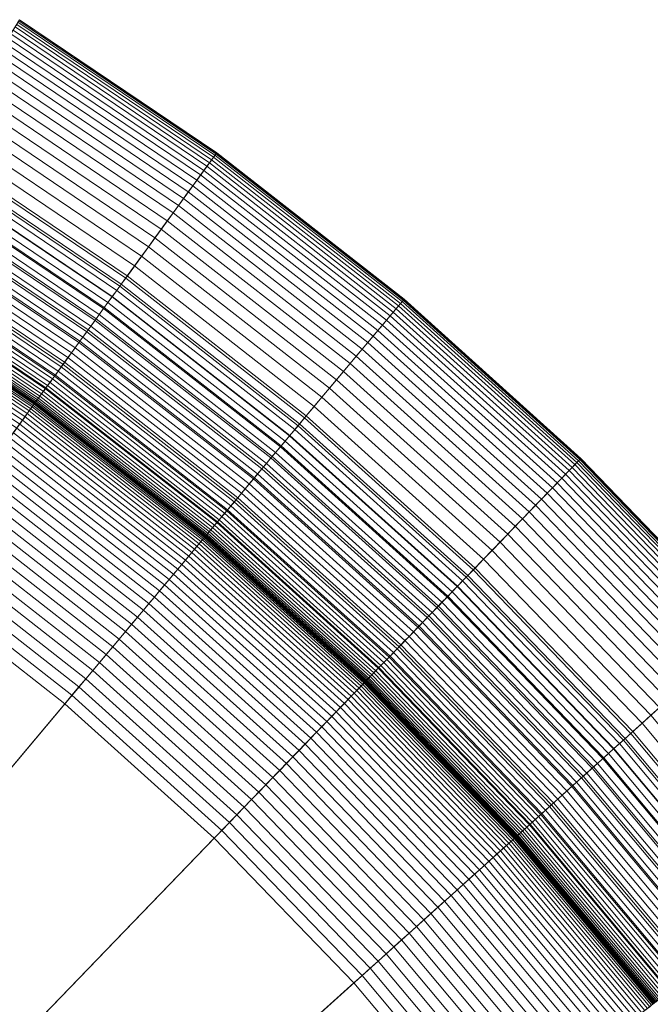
# Model space of a CAD drawing. Header units: millimetres. Extents: x -219 to 220, y -220 to 220.
# Tile 145 of 146: x 117 to 158, y 123 to 187. Entities that reach past the tile are written whole.
import ezdxf

# ---------------------------------------------------------------- set-up
doc = ezdxf.new("R2010")
doc.units = ezdxf.units.MM
doc.layers.add('LUCIDO_1', color=1, linetype='Continuous', lineweight=20, true_color=0xff0000)
doc.layers.add('Nessuna', color=7, linetype='Continuous', lineweight=9)

# ---------------------------------------------------------------- blocks, each defined once
blk = doc.blocks.new('Group-1')
at = {"layer": 'Nessuna', "color": 7, "linetype": 'Continuous', "lineweight": 9, "transparency": 33554687}
for points in [[(111.675, 178.049), (123.827, 169.852), (129.705, 177.943), (116.975, 186.529)], [(116.787, 186.229, -63.75), (129.497, 177.656, -63.75), (129.38, 177.495, -64.671), (116.681, 186.06, -64.671)], [(116.869, 186.36, -62.82), (129.588, 177.781, -62.82), (129.497, 177.656, -63.75), (116.787, 186.229, -63.75)], [(116.927, 186.454, -61.883), (129.653, 177.871, -61.883), (129.588, 177.781, -62.82), (116.869, 186.36, -62.82)], [(116.963, 186.511, -60.943), (129.692, 177.925, -60.943), (129.653, 177.871, -61.883), (116.927, 186.454, -61.883)], [(116.975, 186.529, -60), (129.705, 177.943, -60), (129.692, 177.925, -60.943), (116.963, 186.511, -60.943)], [(116.975, 186.529), (129.705, 177.943), (129.705, 177.943, -60), (116.975, 186.529, -60)], [(116.403, 185.614, -66.481), (129.071, 177.069, -66.481), (128.879, 176.805, -67.366), (116.23, 185.337, -67.366)], [(116.553, 185.855, -65.583), (129.238, 177.3, -65.583), (129.071, 177.069, -66.481), (116.403, 185.614, -66.481)], [(116.681, 186.06, -64.671), (129.38, 177.495, -64.671), (129.238, 177.3, -65.583), (116.553, 185.855, -65.583)], [(116.035, 185.025, -68.234), (128.663, 176.508, -68.234), (128.423, 176.177, -69.084), (115.818, 184.679, -69.084)], [(116.23, 185.337, -67.366), (128.879, 176.805, -67.366), (128.663, 176.508, -68.234), (116.035, 185.025, -68.234)], [(115.581, 184.299, -69.914), (128.159, 175.815, -69.914), (127.873, 175.421, -70.721), (115.323, 183.887, -70.721)], [(115.818, 184.679, -69.084), (128.423, 176.177, -69.084), (128.159, 175.815, -69.914), (115.581, 184.299, -69.914)], [(115.323, 183.887, -70.721), (127.873, 175.421, -70.721), (127.565, 174.998, -71.505), (115.045, 183.442, -71.505)], [(115.045, 183.442, -71.505), (127.565, 174.998, -71.505), (127.236, 174.544, -72.263), (114.749, 182.967, -72.263)], [(114.433, 182.462, -72.994), (126.886, 174.062, -72.994), (126.516, 173.553, -73.696), (114.099, 181.928, -73.696)], [(114.749, 182.967, -72.263), (127.236, 174.544, -72.263), (126.886, 174.062, -72.994), (114.433, 182.462, -72.994)], [(114.099, 181.928, -73.696), (126.516, 173.553, -73.696), (126.127, 173.018, -74.368), (113.749, 181.367, -74.368)], [(113.749, 181.367, -74.368), (126.127, 173.018, -74.368), (125.72, 172.458, -75.008), (113.382, 180.78, -75.008)], [(113.382, 180.78, -75.008), (125.72, 172.458, -75.008), (125.296, 171.874, -75.614), (112.999, 180.168, -75.614)], [(112.999, 180.168, -75.614), (125.296, 171.874, -75.614), (124.855, 171.267, -76.186), (112.602, 179.532, -76.186)], [(112.602, 179.532, -76.186), (124.855, 171.267, -76.186), (124.399, 170.639, -76.721), (112.191, 178.874, -76.721)], [(112.191, 178.874, -76.721), (124.399, 170.639, -76.721), (123.929, 169.992, -77.22), (111.767, 178.195, -77.22)], [(111.767, 178.195, -77.22), (123.929, 169.992, -77.22), (123.445, 169.326, -77.68), (111.331, 177.497, -77.68)], [(111.415, 177.633, -0.012), (123.539, 169.455, -0.012), (123.827, 169.852), (111.675, 178.049)], [(123.827, 169.852), (135.378, 160.828), (141.806, 168.489), (129.705, 177.943)], [(129.692, 177.925, -60.943), (141.791, 168.472, -60.943), (141.748, 168.421, -61.883), (129.653, 177.871, -61.883)], [(129.705, 177.943, -60), (141.806, 168.489, -60), (141.791, 168.472, -60.943), (129.692, 177.925, -60.943)], [(129.705, 177.943), (141.806, 168.489), (141.806, 168.489, -60), (129.705, 177.943, -60)], [(111.331, 177.497, -77.68), (123.445, 169.326, -77.68), (122.949, 168.644, -78.101), (110.884, 176.782, -78.101)], [(111.156, 177.218, -0.048), (123.251, 169.059, -0.048), (123.539, 169.455, -0.012), (111.415, 177.633, -0.012)], [(129.238, 177.3, -65.583), (141.295, 167.88, -65.583), (141.112, 167.662, -66.481), (129.071, 177.069, -66.481)], [(129.38, 177.495, -64.671), (141.45, 168.065, -64.671), (141.295, 167.88, -65.583), (129.238, 177.3, -65.583)], [(129.497, 177.656, -63.75), (141.578, 168.217, -63.75), (141.45, 168.065, -64.671), (129.38, 177.495, -64.671)], [(129.588, 177.781, -62.82), (141.677, 168.336, -62.82), (141.578, 168.217, -63.75), (129.497, 177.656, -63.75)], [(129.653, 177.871, -61.883), (141.748, 168.421, -61.883), (141.677, 168.336, -62.82), (129.588, 177.781, -62.82)], [(110.884, 176.782, -78.101), (122.949, 168.644, -78.101), (122.442, 167.946, -78.482), (110.427, 176.051, -78.482)], [(110.642, 176.395, -0.192), (122.681, 168.274, -0.192), (122.965, 168.665, -0.108), (110.898, 176.805, -0.108)], [(110.898, 176.805, -0.108), (122.965, 168.665, -0.108), (123.251, 169.059, -0.048), (111.156, 177.218, -0.048)], [(128.879, 176.805, -67.366), (140.902, 167.412, -67.366), (140.666, 167.13, -68.234), (128.663, 176.508, -68.234)], [(129.071, 177.069, -66.481), (141.112, 167.662, -66.481), (140.902, 167.412, -67.366), (128.879, 176.805, -67.366)], [(110.427, 176.051, -78.482), (122.442, 167.946, -78.482), (121.925, 167.234, -78.822), (109.961, 175.305, -78.822)], [(110.388, 175.988, -0.3), (122.399, 167.887, -0.3), (122.681, 168.274, -0.192), (110.642, 176.395, -0.192)], [(128.423, 176.177, -69.084), (140.403, 166.817, -69.084), (140.115, 166.474, -69.914), (128.159, 175.815, -69.914)], [(128.663, 176.508, -68.234), (140.666, 167.13, -68.234), (140.403, 166.817, -69.084), (128.423, 176.177, -69.084)], [(109.89, 175.192, -0.585), (121.847, 167.127, -0.585), (122.121, 167.504, -0.431), (110.137, 175.587, -0.431)], [(110.137, 175.587, -0.431), (122.121, 167.504, -0.431), (122.399, 167.887, -0.3), (110.388, 175.988, -0.3)], [(127.873, 175.421, -70.721), (139.802, 166.101, -70.721), (139.466, 165.7, -71.505), (127.565, 174.998, -71.505)], [(128.159, 175.815, -69.914), (140.115, 166.474, -69.914), (139.802, 166.101, -70.721), (127.873, 175.421, -70.721)], [(109.41, 174.423, -0.96), (121.314, 166.393, -0.96), (121.578, 166.756, -0.761), (109.647, 174.804, -0.761)], [(109.961, 175.305, -78.822), (121.925, 167.234, -78.822), (121.399, 166.511, -79.12), (109.486, 174.546, -79.12)], [(109.647, 174.804, -0.761), (121.578, 166.756, -0.761), (121.847, 167.127, -0.585), (109.89, 175.192, -0.585)], [(127.565, 174.998, -71.505), (139.466, 165.7, -71.505), (139.105, 165.271, -72.263), (127.236, 174.544, -72.263)], [(109.486, 174.546, -79.12), (121.399, 166.511, -79.12), (120.866, 165.776, -79.375), (109.006, 173.776, -79.375)], [(109.177, 174.051, -1.181), (121.056, 166.039, -1.181), (121.314, 166.393, -0.96), (109.41, 174.423, -0.96)], [(127.236, 174.544, -72.263), (139.105, 165.271, -72.263), (138.723, 164.815, -72.994), (126.886, 174.062, -72.994)], [(109.006, 173.776, -79.375), (120.866, 165.776, -79.375), (120.326, 165.033, -79.587), (108.519, 172.997, -79.587)], [(108.731, 173.337, -1.685), (120.562, 165.358, -1.685), (120.805, 165.693, -1.423), (108.951, 173.689, -1.423)], [(108.951, 173.689, -1.423), (120.805, 165.693, -1.423), (121.056, 166.039, -1.181), (109.177, 174.051, -1.181)], [(126.516, 173.553, -73.696), (138.318, 164.333, -73.696), (137.893, 163.826, -74.368), (126.127, 173.018, -74.368)], [(126.886, 174.062, -72.994), (138.723, 164.815, -72.994), (138.318, 164.333, -73.696), (126.516, 173.553, -73.696)], [(108.519, 172.997, -79.587), (120.326, 165.033, -79.587), (119.781, 164.283, -79.756), (108.027, 172.211, -79.756)], [(108.314, 172.669, -2.27), (120.098, 164.72, -2.27), (120.326, 165.033, -1.968), (108.519, 172.997, -1.968)], [(108.519, 172.997, -1.968), (120.326, 165.033, -1.968), (120.562, 165.358, -1.685), (108.731, 173.337, -1.685)], [(126.127, 173.018, -74.368), (137.893, 163.826, -74.368), (137.448, 163.295, -75.008), (125.72, 172.458, -75.008)], [(108.027, 172.211, -79.756), (119.781, 164.283, -79.756), (119.231, 163.527, -79.881), (107.532, 171.418, -79.881)], [(107.928, 172.052, -2.929), (119.671, 164.132, -2.929), (119.88, 164.419, -2.59), (108.117, 172.354, -2.59)], [(108.117, 172.354, -2.59), (119.88, 164.419, -2.59), (120.098, 164.72, -2.27), (108.314, 172.669, -2.27)], [(125.72, 172.458, -75.008), (137.448, 163.295, -75.008), (136.984, 162.742, -75.614), (125.296, 171.874, -75.614)], [(107.579, 171.493, -3.656), (119.284, 163.599, -3.656), (119.472, 163.858, -3.284), (107.749, 171.765, -3.284)], [(107.749, 171.765, -3.284), (119.472, 163.858, -3.284), (119.671, 164.132, -2.929), (107.928, 172.052, -2.929)], [(125.296, 171.874, -75.614), (136.984, 162.742, -75.614), (136.502, 162.168, -76.186), (124.855, 171.267, -76.186)], [(107.532, 171.418, -79.881), (119.231, 163.527, -79.881), (118.679, 162.767, -79.962), (107.034, 170.622, -79.962)], [(107.13, 170.775, -4.859), (118.786, 162.913, -4.859), (118.94, 163.126, -4.444), (107.269, 170.998, -4.444)], [(107.269, 170.998, -4.444), (118.94, 163.126, -4.444), (119.106, 163.354, -4.043), (107.419, 171.237, -4.043)], [(107.419, 171.237, -4.043), (119.106, 163.354, -4.043), (119.284, 163.599, -3.656), (107.579, 171.493, -3.656)], [(124.855, 171.267, -76.186), (136.502, 162.168, -76.186), (136.003, 161.573, -76.721), (124.399, 170.639, -76.721)], [(107.034, 170.622, -79.962), (118.679, 162.767, -79.962), (30.428, 41.3, -89.301), (27.471, 43.294, -89.301)], [(106.78, 170.214, -6.173), (118.397, 162.378, -6.173), (118.514, 162.539, -5.724), (106.885, 170.383, -5.724)], [(106.885, 170.383, -5.724), (118.514, 162.539, -5.724), (118.643, 162.718, -5.286), (107.002, 170.57, -5.286)], [(107.002, 170.57, -5.286), (118.643, 162.718, -5.286), (118.786, 162.913, -4.859), (107.13, 170.775, -4.859)], [(124.399, 170.639, -76.721), (136.003, 161.573, -76.721), (135.489, 160.96, -77.22), (123.929, 169.992, -77.22)], [(106.402, 169.609, -9.02), (117.978, 161.801, -9.02), (118.013, 161.85, -8.533), (106.434, 169.66, -8.533)], [(106.434, 169.66, -8.533), (118.013, 161.85, -8.533), (118.062, 161.918, -8.049), (106.478, 169.731, -8.049)], [(106.478, 169.731, -8.049), (118.062, 161.918, -8.049), (118.126, 162.005, -7.57), (106.535, 169.823, -7.57)], [(106.535, 169.823, -7.57), (118.126, 162.005, -7.57), (118.202, 162.111, -7.097), (106.604, 169.934, -7.097)], [(106.604, 169.934, -7.097), (118.202, 162.111, -7.097), (118.293, 162.235, -6.631), (106.686, 170.064, -6.631)], [(106.686, 170.064, -6.631), (118.293, 162.235, -6.631), (118.397, 162.378, -6.173), (106.78, 170.214, -6.173)], [(123.929, 169.992, -77.22), (135.489, 160.96, -77.22), (134.96, 160.33, -77.68), (123.445, 169.326, -77.68)], [(123.539, 169.455, -0.012), (135.062, 160.452, -0.012), (135.378, 160.828), (123.827, 169.852)], [(105.947, 168.882, -50.765), (117.474, 161.107, -50.765), (117.599, 161.28, -50.091), (106.06, 169.063, -50.091)], [(106.06, 169.063, -50.091), (117.599, 161.28, -50.091), (117.706, 161.427, -49.408), (106.156, 169.217, -49.408)], [(106.156, 169.217, -49.408), (117.706, 161.427, -49.408), (117.793, 161.547, -48.716), (106.235, 169.343, -48.716)], [(106.235, 169.343, -48.716), (117.793, 161.547, -48.716), (117.861, 161.641, -48.019), (106.297, 169.441, -48.019)], [(106.297, 169.441, -48.019), (117.861, 161.641, -48.019), (117.91, 161.708, -47.317), (106.341, 169.512, -47.317)], [(106.341, 169.512, -47.317), (117.91, 161.708, -47.317), (117.94, 161.749, -46.611), (106.367, 169.554, -46.611)], [(106.367, 169.554, -46.611), (117.94, 161.749, -46.611), (117.949, 161.762, -45.904), (106.376, 169.569, -45.904)], [(106.376, 169.569, -10), (117.949, 161.762, -10), (117.956, 161.772, -9.509), (106.383, 169.579, -9.509)], [(106.376, 169.569, -45.904), (117.949, 161.762, -45.904), (117.949, 161.762, -10), (106.376, 169.569, -10)], [(106.383, 169.579, -9.509), (117.956, 161.772, -9.509), (117.978, 161.801, -9.02), (106.402, 169.609, -9.02)], [(123.445, 169.326, -77.68), (134.96, 160.33, -77.68), (134.417, 159.684, -78.101), (122.949, 168.644, -78.101)], [(122.965, 168.665, -0.108), (134.435, 159.704, -0.108), (134.748, 160.077, -0.048), (123.251, 169.059, -0.048)], [(123.251, 169.059, -0.048), (134.748, 160.077, -0.048), (135.062, 160.452, -0.012), (123.539, 169.455, -0.012)], [(105.509, 168.181, -52.717), (116.988, 160.438, -52.717), (117.168, 160.686, -52.08), (105.671, 168.44, -52.08)], [(105.671, 168.44, -52.08), (117.168, 160.686, -52.08), (117.33, 160.909, -51.429), (105.817, 168.674, -51.429)], [(105.817, 168.674, -51.429), (117.33, 160.909, -51.429), (117.474, 161.107, -50.765), (105.947, 168.882, -50.765)], [(122.949, 168.644, -78.101), (134.417, 159.684, -78.101), (133.863, 159.023, -78.482), (122.442, 167.946, -78.482)], [(122.681, 168.274, -0.192), (134.124, 159.334, -0.192), (134.435, 159.704, -0.108), (122.965, 168.665, -0.108)], [(135.378, 160.828), (146.271, 151.02), (153.217, 158.214), (141.806, 168.489)], [(141.748, 168.421, -61.883), (153.155, 158.15, -61.883), (153.078, 158.07, -62.82), (141.677, 168.336, -62.82)], [(141.791, 168.472, -60.943), (153.202, 158.198, -60.943), (153.155, 158.15, -61.883), (141.748, 168.421, -61.883)], [(141.806, 168.489, -60), (153.217, 158.214, -60), (153.202, 158.198, -60.943), (141.791, 168.472, -60.943)], [(141.806, 168.489), (153.217, 158.214), (153.217, 158.214, -60), (141.806, 168.489, -60)], [(105.331, 167.896, -53.339), (116.79, 160.167, -53.339), (116.988, 160.438, -52.717), (105.509, 168.181, -52.717)], [(122.442, 167.946, -78.482), (133.863, 159.023, -78.482), (133.298, 158.349, -78.822), (121.925, 167.234, -78.822)], [(122.121, 167.504, -0.431), (133.512, 158.605, -0.431), (133.816, 158.967, -0.3), (122.399, 167.887, -0.3)], [(122.399, 167.887, -0.3), (133.816, 158.967, -0.3), (134.124, 159.334, -0.192), (122.681, 168.274, -0.192)], [(141.295, 167.88, -65.583), (152.665, 157.642, -65.583), (152.467, 157.437, -66.481), (141.112, 167.662, -66.481)], [(141.45, 168.065, -64.671), (152.833, 157.816, -64.671), (152.665, 157.642, -65.583), (141.295, 167.88, -65.583)], [(141.578, 168.217, -63.75), (152.971, 157.959, -63.75), (152.833, 157.816, -64.671), (141.45, 168.065, -64.671)], [(141.677, 168.336, -62.82), (153.078, 158.07, -62.82), (152.971, 157.959, -63.75), (141.578, 168.217, -63.75)], [(121.925, 167.234, -78.822), (133.298, 158.349, -78.822), (132.723, 157.664, -79.12), (121.399, 166.511, -79.12)], [(121.578, 166.756, -0.761), (132.918, 157.897, -0.761), (133.212, 158.247, -0.585), (121.847, 167.127, -0.585)], [(121.847, 167.127, -0.585), (133.212, 158.247, -0.585), (133.512, 158.605, -0.431), (122.121, 167.504, -0.431)], [(140.666, 167.13, -68.234), (151.985, 156.938, -68.234), (151.702, 156.644, -69.084), (140.403, 166.817, -69.084)], [(140.902, 167.412, -67.366), (152.241, 157.202, -67.366), (151.985, 156.938, -68.234), (140.666, 167.13, -68.234)], [(141.112, 167.662, -66.481), (152.467, 157.437, -66.481), (152.241, 157.202, -67.366), (140.902, 167.412, -67.366)], [(121.399, 166.511, -79.12), (132.723, 157.664, -79.12), (132.139, 156.969, -79.375), (120.866, 165.776, -79.375)], [(121.314, 166.393, -0.96), (132.629, 157.553, -0.96), (132.918, 157.897, -0.761), (121.578, 166.756, -0.761)], [(140.115, 166.474, -69.914), (151.39, 156.322, -69.914), (151.052, 155.972, -70.721), (139.802, 166.101, -70.721)], [(140.403, 166.817, -69.084), (151.702, 156.644, -69.084), (151.39, 156.322, -69.914), (140.115, 166.474, -69.914)], [(120.805, 165.693, -1.423), (132.073, 156.89, -1.423), (132.348, 157.217, -1.181), (121.056, 166.039, -1.181)], [(121.056, 166.039, -1.181), (132.348, 157.217, -1.181), (132.629, 157.553, -0.96), (121.314, 166.393, -0.96)], [(139.802, 166.101, -70.721), (151.052, 155.972, -70.721), (150.688, 155.595, -71.505), (139.466, 165.7, -71.505)], [(120.866, 165.776, -79.375), (132.139, 156.969, -79.375), (131.549, 156.265, -79.587), (120.326, 165.033, -79.587)], [(120.326, 165.033, -1.968), (131.549, 156.265, -1.968), (131.807, 156.572, -1.685), (120.562, 165.358, -1.685)], [(120.562, 165.358, -1.685), (131.807, 156.572, -1.685), (132.073, 156.89, -1.423), (120.805, 165.693, -1.423)], [(139.105, 165.271, -72.263), (150.299, 155.192, -72.263), (149.885, 154.764, -72.994), (138.723, 164.815, -72.994)], [(139.466, 165.7, -71.505), (150.688, 155.595, -71.505), (150.299, 155.192, -72.263), (139.105, 165.271, -72.263)], [(120.326, 165.033, -79.587), (131.549, 156.265, -79.587), (130.953, 155.554, -79.756), (119.781, 164.283, -79.756)], [(119.88, 164.419, -2.59), (131.061, 155.684, -2.59), (131.3, 155.968, -2.27), (120.098, 164.72, -2.27)], [(120.098, 164.72, -2.27), (131.3, 155.968, -2.27), (131.549, 156.265, -1.968), (120.326, 165.033, -1.968)], [(138.723, 164.815, -72.994), (149.885, 154.764, -72.994), (149.448, 154.311, -73.696), (138.318, 164.333, -73.696)], [(119.781, 164.283, -79.756), (130.953, 155.554, -79.756), (130.352, 154.839, -79.881), (119.231, 163.527, -79.881)], [(119.472, 163.858, -3.284), (130.615, 155.152, -3.284), (130.833, 155.411, -2.929), (119.671, 164.132, -2.929)], [(119.671, 164.132, -2.929), (130.833, 155.411, -2.929), (131.061, 155.684, -2.59), (119.88, 164.419, -2.59)], [(138.318, 164.333, -73.696), (149.448, 154.311, -73.696), (148.989, 153.835, -74.368), (137.893, 163.826, -74.368)], [(119.231, 163.527, -79.881), (130.352, 154.839, -79.881), (129.748, 154.119, -79.962), (118.679, 162.767, -79.962)], [(118.94, 163.126, -4.444), (130.033, 154.459, -4.444), (130.215, 154.675, -4.043), (119.106, 163.354, -4.043)], [(119.106, 163.354, -4.043), (130.215, 154.675, -4.043), (130.409, 154.907, -3.656), (119.284, 163.599, -3.656)], [(119.284, 163.599, -3.656), (130.409, 154.907, -3.656), (130.615, 155.152, -3.284), (119.472, 163.858, -3.284)], [(137.893, 163.826, -74.368), (148.989, 153.835, -74.368), (148.508, 153.337, -75.008), (137.448, 163.295, -75.008)], [(118.679, 162.767, -79.962), (129.748, 154.119, -79.962), (33.239, 39.104, -89.301), (30.428, 41.3, -89.301)], [(118.514, 162.539, -5.724), (129.567, 153.903, -5.724), (129.709, 154.072, -5.286), (118.643, 162.718, -5.286)], [(118.643, 162.718, -5.286), (129.709, 154.072, -5.286), (129.864, 154.258, -4.859), (118.786, 162.913, -4.859)], [(118.786, 162.913, -4.859), (129.864, 154.258, -4.859), (130.033, 154.459, -4.444), (118.94, 163.126, -4.444)], [(136.984, 162.742, -75.614), (148.006, 152.817, -75.614), (147.485, 152.278, -76.186), (136.502, 162.168, -76.186)], [(137.448, 163.295, -75.008), (148.508, 153.337, -75.008), (148.006, 152.817, -75.614), (136.984, 162.742, -75.614)], [(118.126, 162.005, -7.57), (129.142, 153.397, -7.57), (129.227, 153.498, -7.097), (118.202, 162.111, -7.097)], [(118.202, 162.111, -7.097), (129.227, 153.498, -7.097), (129.326, 153.616, -6.631), (118.293, 162.235, -6.631)], [(118.293, 162.235, -6.631), (129.326, 153.616, -6.631), (129.439, 153.751, -6.173), (118.397, 162.378, -6.173)], [(118.397, 162.378, -6.173), (129.439, 153.751, -6.173), (129.567, 153.903, -5.724), (118.514, 162.539, -5.724)], [(136.502, 162.168, -76.186), (147.485, 152.278, -76.186), (146.946, 151.72, -76.721), (136.003, 161.573, -76.721)], [(117.599, 161.28, -50.091), (128.567, 152.711, -50.091), (128.683, 152.85, -49.408), (117.706, 161.427, -49.408)], [(117.706, 161.427, -49.408), (128.683, 152.85, -49.408), (128.779, 152.964, -48.716), (117.793, 161.547, -48.716)], [(117.793, 161.547, -48.716), (128.779, 152.964, -48.716), (128.854, 153.053, -48.019), (117.861, 161.641, -48.019)], [(117.861, 161.641, -48.019), (128.854, 153.053, -48.019), (128.907, 153.117, -47.317), (117.91, 161.708, -47.317)], [(117.91, 161.708, -47.317), (128.907, 153.117, -47.317), (128.939, 153.155, -46.611), (117.94, 161.749, -46.611)], [(117.94, 161.749, -46.611), (128.939, 153.155, -46.611), (128.95, 153.168, -45.904), (117.949, 161.762, -45.904)], [(117.949, 161.762, -10), (128.95, 153.168, -10), (128.958, 153.177, -9.509), (117.956, 161.772, -9.509)], [(117.949, 161.762, -45.904), (128.95, 153.168, -45.904), (128.95, 153.168, -10), (117.949, 161.762, -10)], [(117.956, 161.772, -9.509), (128.958, 153.177, -9.509), (128.981, 153.205, -9.02), (117.978, 161.801, -9.02)], [(117.978, 161.801, -9.02), (128.981, 153.205, -9.02), (129.019, 153.251, -8.533), (118.013, 161.85, -8.533)], [(118.013, 161.85, -8.533), (129.019, 153.251, -8.533), (129.073, 153.315, -8.049), (118.062, 161.918, -8.049)], [(118.062, 161.918, -8.049), (129.073, 153.315, -8.049), (129.142, 153.397, -7.57), (118.126, 162.005, -7.57)], [(136.003, 161.573, -76.721), (146.946, 151.72, -76.721), (146.39, 151.144, -77.22), (135.489, 160.96, -77.22)], [(117.168, 160.686, -52.08), (128.095, 152.149, -52.08), (128.272, 152.36, -51.429), (117.33, 160.909, -51.429)], [(117.33, 160.909, -51.429), (128.272, 152.36, -51.429), (128.43, 152.548, -50.765), (117.474, 161.107, -50.765)], [(117.474, 161.107, -50.765), (128.43, 152.548, -50.765), (128.567, 152.711, -50.091), (117.599, 161.28, -50.091)], [(135.489, 160.96, -77.22), (146.39, 151.144, -77.22), (145.819, 150.552, -77.68), (134.96, 160.33, -77.68)], [(135.062, 160.452, -0.012), (145.93, 150.667, -0.012), (146.271, 151.02), (135.378, 160.828)], [(116.576, 159.871, -53.945), (127.448, 151.377, -53.945), (127.682, 151.657, -53.339), (116.79, 160.167, -53.339)], [(116.79, 160.167, -53.339), (127.682, 151.657, -53.339), (127.898, 151.914, -52.717), (116.988, 160.438, -52.717)], [(116.988, 160.438, -52.717), (127.898, 151.914, -52.717), (128.095, 152.149, -52.08), (117.168, 160.686, -52.08)], [(134.96, 160.33, -77.68), (145.819, 150.552, -77.68), (145.233, 149.946, -78.101), (134.417, 159.684, -78.101)], [(134.748, 160.077, -0.048), (145.59, 150.315, -0.048), (145.93, 150.667, -0.012), (135.062, 160.452, -0.012)], [(116.098, 159.213, -55.102), (126.925, 150.754, -55.102), (127.195, 151.076, -54.533), (116.345, 159.553, -54.533)], [(116.345, 159.553, -54.533), (127.195, 151.076, -54.533), (127.448, 151.377, -53.945), (116.576, 159.871, -53.945)], [(134.417, 159.684, -78.101), (145.233, 149.946, -78.101), (144.634, 149.325, -78.482), (133.863, 159.023, -78.482)], [(134.124, 159.334, -0.192), (144.915, 149.617, -0.192), (145.251, 149.965, -0.108), (134.435, 159.704, -0.108)], [(134.435, 159.704, -0.108), (145.251, 149.965, -0.108), (145.59, 150.315, -0.048), (134.748, 160.077, -0.048)], [(115.558, 158.47, -56.176), (126.334, 150.051, -56.176), (126.638, 150.412, -55.65), (115.835, 158.852, -55.65)], [(115.835, 158.852, -55.65), (126.638, 150.412, -55.65), (126.925, 150.754, -55.102), (116.098, 159.213, -55.102)], [(133.863, 159.023, -78.482), (144.634, 149.325, -78.482), (144.023, 148.692, -78.822), (133.298, 158.349, -78.822)], [(133.512, 158.605, -0.431), (144.254, 148.932, -0.431), (144.583, 149.272, -0.3), (133.816, 158.967, -0.3)], [(133.816, 158.967, -0.3), (144.583, 149.272, -0.3), (144.915, 149.617, -0.192), (134.124, 159.334, -0.192)], [(115.266, 158.069, -56.68), (126.015, 149.671, -56.68), (126.334, 150.051, -56.176), (115.558, 158.47, -56.176)], [(133.298, 158.349, -78.822), (144.023, 148.692, -78.822), (143.401, 148.049, -79.12), (132.723, 157.664, -79.12)], [(132.918, 157.897, -0.761), (143.612, 148.267, -0.761), (143.93, 148.597, -0.585), (133.212, 158.247, -0.585)], [(133.212, 158.247, -0.585), (143.93, 148.597, -0.585), (144.254, 148.932, -0.431), (133.512, 158.605, -0.431)], [(146.271, 151.02), (156.453, 140.476), (163.884, 147.168), (153.217, 158.214)], [(153.217, 158.214, -60), (163.884, 147.168, -60), (163.868, 147.153, -60.943), (153.202, 158.198, -60.943)], [(153.217, 158.214), (163.884, 147.168), (163.884, 147.168, -60), (153.217, 158.214, -60)], [(114.642, 157.211, -57.615), (125.333, 148.858, -57.615), (125.681, 149.273, -57.16), (114.961, 157.649, -57.16)], [(114.961, 157.649, -57.16), (125.681, 149.273, -57.16), (126.015, 149.671, -56.68), (115.266, 158.069, -56.68)], [(132.723, 157.664, -79.12), (143.401, 148.049, -79.12), (142.771, 147.396, -79.375), (132.139, 156.969, -79.375)], [(132.629, 157.553, -0.96), (143.301, 147.945, -0.96), (143.612, 148.267, -0.761), (132.918, 157.897, -0.761)], [(152.665, 157.642, -65.583), (163.293, 146.636, -65.583), (163.082, 146.445, -66.481), (152.467, 157.437, -66.481)], [(152.833, 157.816, -64.671), (163.473, 146.798, -64.671), (163.293, 146.636, -65.583), (152.665, 157.642, -65.583)], [(152.971, 157.959, -63.75), (163.621, 146.93, -63.75), (163.473, 146.798, -64.671), (152.833, 157.816, -64.671)], [(153.078, 158.07, -62.82), (163.736, 147.034, -62.82), (163.621, 146.93, -63.75), (152.971, 157.959, -63.75)], [(153.155, 158.15, -61.883), (163.818, 147.108, -61.883), (163.736, 147.034, -62.82), (153.078, 158.07, -62.82)], [(153.202, 158.198, -60.943), (163.868, 147.153, -60.943), (163.818, 147.108, -61.883), (153.155, 158.15, -61.883)], [(114.312, 156.756, -58.043), (124.972, 148.427, -58.043), (125.333, 148.858, -57.615), (114.642, 157.211, -57.615)], [(132.139, 156.969, -79.375), (142.771, 147.396, -79.375), (142.133, 146.735, -79.587), (131.549, 156.265, -79.587)], [(132.073, 156.89, -1.423), (142.699, 147.322, -1.423), (142.996, 147.629, -1.181), (132.348, 157.217, -1.181)], [(132.348, 157.217, -1.181), (142.996, 147.629, -1.181), (143.301, 147.945, -0.96), (132.629, 157.553, -0.96)], [(152.241, 157.202, -67.366), (162.839, 146.227, -67.366), (162.566, 145.981, -68.234), (151.985, 156.938, -68.234)], [(152.467, 157.437, -66.481), (163.082, 146.445, -66.481), (162.839, 146.227, -67.366), (152.241, 157.202, -67.366)], [(113.97, 156.285, -58.445), (124.598, 147.981, -58.445), (124.972, 148.427, -58.043), (114.312, 156.756, -58.043)], [(131.549, 156.265, -1.968), (142.133, 146.735, -1.968), (142.411, 147.024, -1.685), (131.807, 156.572, -1.685)], [(131.807, 156.572, -1.685), (142.411, 147.024, -1.685), (142.699, 147.322, -1.423), (132.073, 156.89, -1.423)], [(151.39, 156.322, -69.914), (161.93, 145.408, -69.914), (161.568, 145.082, -70.721), (151.052, 155.972, -70.721)], [(151.702, 156.644, -69.084), (162.263, 145.708, -69.084), (161.93, 145.408, -69.914), (151.39, 156.322, -69.914)], [(151.985, 156.938, -68.234), (162.566, 145.981, -68.234), (162.263, 145.708, -69.084), (151.702, 156.644, -69.084)], [(113.254, 155.3, -59.164), (123.815, 147.049, -59.164), (124.212, 147.522, -58.819), (113.617, 155.799, -58.819)], [(113.617, 155.799, -58.819), (124.212, 147.522, -58.819), (124.598, 147.981, -58.445), (113.97, 156.285, -58.445)], [(130.833, 155.411, -2.929), (141.359, 145.934, -2.929), (141.606, 146.189, -2.59), (131.061, 155.684, -2.59)], [(131.549, 156.265, -79.587), (142.133, 146.735, -79.587), (141.488, 146.068, -79.756), (130.953, 155.554, -79.756)], [(131.061, 155.684, -2.59), (141.606, 146.189, -2.59), (141.864, 146.457, -2.27), (131.3, 155.968, -2.27)], [(131.3, 155.968, -2.27), (141.864, 146.457, -2.27), (142.133, 146.735, -1.968), (131.549, 156.265, -1.968)], [(151.052, 155.972, -70.721), (161.568, 145.082, -70.721), (161.179, 144.732, -71.505), (150.688, 155.595, -71.505)], [(112.882, 154.788, -59.48), (123.409, 146.564, -59.48), (123.815, 147.049, -59.164), (113.254, 155.3, -59.164)], [(130.953, 155.554, -79.756), (141.488, 146.068, -79.756), (140.839, 145.396, -79.881), (130.352, 154.839, -79.881)], [(130.409, 154.907, -3.656), (140.901, 145.46, -3.656), (141.124, 145.69, -3.284), (130.615, 155.152, -3.284)], [(130.615, 155.152, -3.284), (141.124, 145.69, -3.284), (141.359, 145.934, -2.929), (130.833, 155.411, -2.929)], [(150.299, 155.192, -72.263), (160.762, 144.357, -72.263), (160.32, 143.958, -72.994), (149.885, 154.764, -72.994)], [(150.688, 155.595, -71.505), (161.179, 144.732, -71.505), (160.762, 144.357, -72.263), (150.299, 155.192, -72.263)], [(112.502, 154.265, -59.766), (122.993, 146.069, -59.766), (123.409, 146.564, -59.48), (112.882, 154.788, -59.48)], [(130.352, 154.839, -79.881), (140.839, 145.396, -79.881), (140.187, 144.72, -79.962), (129.748, 154.119, -79.962)], [(129.864, 154.258, -4.859), (140.312, 144.85, -4.859), (140.495, 145.039, -4.444), (130.033, 154.459, -4.444)], [(130.033, 154.459, -4.444), (140.495, 145.039, -4.444), (140.691, 145.242, -4.043), (130.215, 154.675, -4.043)], [(130.215, 154.675, -4.043), (140.691, 145.242, -4.043), (140.901, 145.46, -3.656), (130.409, 154.907, -3.656)], [(149.885, 154.764, -72.994), (160.32, 143.958, -72.994), (159.852, 143.537, -73.696), (149.448, 154.311, -73.696)], [(129.748, 154.119, -79.962), (140.187, 144.72, -79.962), (35.889, 36.717, -89.301), (33.239, 39.104, -89.301)], [(112.114, 153.731, -60.02), (122.569, 145.563, -60.02), (122.993, 146.069, -59.766), (112.502, 154.265, -59.766)], [(129.439, 153.751, -6.173), (139.853, 144.374, -6.173), (139.991, 144.517, -5.724), (129.567, 153.903, -5.724)], [(129.567, 153.903, -5.724), (139.991, 144.517, -5.724), (140.144, 144.676, -5.286), (129.709, 154.072, -5.286)], [(129.709, 154.072, -5.286), (140.144, 144.676, -5.286), (140.312, 144.85, -4.859), (129.864, 154.258, -4.859)], [(148.989, 153.835, -74.368), (159.361, 143.095, -74.368), (158.846, 142.631, -75.008), (148.508, 153.337, -75.008)], [(149.448, 154.311, -73.696), (159.852, 143.537, -73.696), (159.361, 143.095, -74.368), (148.989, 153.835, -74.368)], [(111.32, 152.638, -60.435), (121.7, 144.528, -60.435), (122.138, 145.049, -60.244), (111.72, 153.188, -60.244)], [(111.72, 153.188, -60.244), (122.138, 145.049, -60.244), (122.569, 145.563, -60.02), (112.114, 153.731, -60.02)], [(128.907, 153.117, -47.317), (139.278, 143.779, -47.317), (139.312, 143.815, -46.611), (128.939, 153.155, -46.611)], [(128.939, 153.155, -46.611), (139.312, 143.815, -46.611), (139.324, 143.827, -45.904), (128.95, 153.168, -45.904)], [(128.95, 153.168, -10), (139.324, 143.827, -10), (139.332, 143.836, -9.509), (128.958, 153.177, -9.509)], [(128.95, 153.168, -45.904), (139.324, 143.827, -45.904), (139.324, 143.827, -10), (128.95, 153.168, -10)], [(128.958, 153.177, -9.509), (139.332, 143.836, -9.509), (139.357, 143.861, -9.02), (128.981, 153.205, -9.02)], [(128.981, 153.205, -9.02), (139.357, 143.861, -9.02), (139.399, 143.905, -8.533), (129.019, 153.251, -8.533)], [(129.019, 153.251, -8.533), (139.399, 143.905, -8.533), (139.457, 143.965, -8.049), (129.073, 153.315, -8.049)], [(129.073, 153.315, -8.049), (139.457, 143.965, -8.049), (139.532, 144.042, -7.57), (129.142, 153.397, -7.57)], [(129.142, 153.397, -7.57), (139.532, 144.042, -7.57), (139.623, 144.137, -7.097), (129.227, 153.498, -7.097)], [(129.227, 153.498, -7.097), (139.623, 144.137, -7.097), (139.73, 144.247, -6.631), (129.326, 153.616, -6.631)], [(129.326, 153.616, -6.631), (139.73, 144.247, -6.631), (139.853, 144.374, -6.173), (129.439, 153.751, -6.173)], [(148.508, 153.337, -75.008), (158.846, 142.631, -75.008), (158.309, 142.148, -75.614), (148.006, 152.817, -75.614)], [(110.915, 152.08, -60.595), (121.257, 144, -60.595), (121.7, 144.528, -60.435), (111.32, 152.638, -60.435)], [(128.272, 152.36, -51.429), (138.592, 143.068, -51.429), (138.762, 143.245, -50.765), (128.43, 152.548, -50.765)], [(128.43, 152.548, -50.765), (138.762, 143.245, -50.765), (138.91, 143.398, -50.091), (128.567, 152.711, -50.091)], [(128.567, 152.711, -50.091), (138.91, 143.398, -50.091), (139.036, 143.528, -49.408), (128.683, 152.85, -49.408)], [(128.683, 152.85, -49.408), (139.036, 143.528, -49.408), (139.139, 143.636, -48.716), (128.779, 152.964, -48.716)], [(128.779, 152.964, -48.716), (139.139, 143.636, -48.716), (139.22, 143.719, -48.019), (128.854, 153.053, -48.019)], [(128.854, 153.053, -48.019), (139.22, 143.719, -48.019), (139.278, 143.779, -47.317), (128.907, 153.117, -47.317)], [(148.006, 152.817, -75.614), (158.309, 142.148, -75.614), (157.752, 141.646, -76.186), (147.485, 152.278, -76.186)], [(110.506, 151.517, -60.721), (120.81, 143.467, -60.721), (121.257, 144, -60.595), (110.915, 152.08, -60.595)], [(127.682, 151.657, -53.339), (137.954, 142.408, -53.339), (138.187, 142.65, -52.717), (127.898, 151.914, -52.717)], [(127.898, 151.914, -52.717), (138.187, 142.65, -52.717), (138.4, 142.87, -52.08), (128.095, 152.149, -52.08)], [(128.095, 152.149, -52.08), (138.4, 142.87, -52.08), (138.592, 143.068, -51.429), (128.272, 152.36, -51.429)], [(147.485, 152.278, -76.186), (157.752, 141.646, -76.186), (157.176, 141.127, -76.721), (146.946, 151.72, -76.721)], [(110.094, 150.95, -60.815), (120.36, 142.93, -60.815), (120.81, 143.467, -60.721), (110.506, 151.517, -60.721)], [(127.195, 151.076, -54.533), (137.427, 141.863, -54.533), (137.7, 142.146, -53.945), (127.448, 151.377, -53.945)], [(127.448, 151.377, -53.945), (137.7, 142.146, -53.945), (137.954, 142.408, -53.339), (127.682, 151.657, -53.339)], [(146.946, 151.72, -76.721), (157.176, 141.127, -76.721), (156.581, 140.592, -77.22), (146.39, 151.144, -77.22)], [(109.68, 150.38, -60.875), (119.907, 142.391, -60.875), (120.36, 142.93, -60.815), (110.094, 150.95, -60.815)], [(126.638, 150.412, -55.65), (136.825, 141.239, -55.65), (137.135, 141.561, -55.102), (126.925, 150.754, -55.102)], [(126.925, 150.754, -55.102), (137.135, 141.561, -55.102), (137.427, 141.863, -54.533), (127.195, 151.076, -54.533)], [(145.59, 150.315, -0.048), (155.724, 139.82, -0.048), (156.088, 140.148, -0.012), (145.93, 150.667, -0.012)], [(146.39, 151.144, -77.22), (156.581, 140.592, -77.22), (155.969, 140.041, -77.68), (145.819, 150.552, -77.68)], [(145.93, 150.667, -0.012), (156.088, 140.148, -0.012), (156.453, 140.476), (146.271, 151.02)], [(30.428, 41.3, -69.262), (33.239, 39.104, -69.262), (119.907, 142.391, -60.875), (109.68, 150.38, -60.875)], [(126.015, 149.671, -56.68), (136.153, 140.543, -56.68), (136.497, 140.9, -56.176), (126.334, 150.051, -56.176)], [(126.334, 150.051, -56.176), (136.497, 140.9, -56.176), (136.825, 141.239, -55.65), (126.638, 150.412, -55.65)], [(144.915, 149.617, -0.192), (155.003, 139.171, -0.192), (155.362, 139.494, -0.108), (145.251, 149.965, -0.108)], [(145.819, 150.552, -77.68), (155.969, 140.041, -77.68), (155.342, 139.477, -78.101), (145.233, 149.946, -78.101)], [(145.251, 149.965, -0.108), (155.362, 139.494, -0.108), (155.724, 139.82, -0.048), (145.59, 150.315, -0.048)], [(125.681, 149.273, -57.16), (135.792, 140.169, -57.16), (136.153, 140.543, -56.68), (126.015, 149.671, -56.68)], [(144.634, 149.325, -78.482), (154.701, 138.899, -78.482), (154.048, 138.311, -78.822), (144.023, 148.692, -78.822)], [(144.583, 149.272, -0.3), (154.647, 138.85, -0.3), (155.003, 139.171, -0.192), (144.915, 149.617, -0.192)], [(145.233, 149.946, -78.101), (155.342, 139.477, -78.101), (154.701, 138.899, -78.482), (144.634, 149.325, -78.482)], [(124.972, 148.427, -58.043), (135.025, 139.375, -58.043), (135.416, 139.78, -57.615), (125.333, 148.858, -57.615)], [(125.333, 148.858, -57.615), (135.416, 139.78, -57.615), (135.792, 140.169, -57.16), (125.681, 149.273, -57.16)], [(144.023, 148.692, -78.822), (154.048, 138.311, -78.822), (153.383, 137.712, -79.12), (143.401, 148.049, -79.12)], [(143.93, 148.597, -0.585), (153.949, 138.222, -0.585), (154.296, 138.534, -0.431), (144.254, 148.932, -0.431)], [(144.254, 148.932, -0.431), (154.296, 138.534, -0.431), (154.647, 138.85, -0.3), (144.583, 149.272, -0.3)], [(124.598, 147.981, -58.445), (134.621, 138.957, -58.445), (135.025, 139.375, -58.043), (124.972, 148.427, -58.043)], [(143.401, 148.049, -79.12), (153.383, 137.712, -79.12), (152.709, 137.105, -79.375), (142.771, 147.396, -79.375)], [(143.301, 147.945, -0.96), (153.275, 137.615, -0.96), (153.609, 137.916, -0.761), (143.612, 148.267, -0.761)], [(143.612, 148.267, -0.761), (153.609, 137.916, -0.761), (153.949, 138.222, -0.585), (143.93, 148.597, -0.585)], [(123.815, 147.049, -59.164), (133.775, 138.081, -59.164), (134.204, 138.525, -58.819), (124.212, 147.522, -58.819)], [(124.212, 147.522, -58.819), (134.204, 138.525, -58.819), (134.621, 138.957, -58.445), (124.598, 147.981, -58.445)], [(142.699, 147.322, -1.423), (152.632, 137.036, -1.423), (152.95, 137.322, -1.181), (142.996, 147.629, -1.181)], [(142.996, 147.629, -1.181), (152.95, 137.322, -1.181), (153.275, 137.615, -0.96), (143.301, 147.945, -0.96)], [(123.409, 146.564, -59.48), (133.336, 137.626, -59.48), (133.775, 138.081, -59.164), (123.815, 147.049, -59.164)], [(142.771, 147.396, -79.375), (152.709, 137.105, -79.375), (152.026, 136.49, -79.587), (142.133, 146.735, -79.587)], [(142.133, 146.735, -1.968), (152.026, 136.49, -1.968), (152.324, 136.759, -1.685), (142.411, 147.024, -1.685)], [(142.411, 147.024, -1.685), (152.324, 136.759, -1.685), (152.632, 137.036, -1.423), (142.699, 147.322, -1.423)], [(156.453, 140.476), (165.875, 129.248), (173.755, 135.404), (163.884, 147.168)], [(122.993, 146.069, -59.766), (132.886, 137.16, -59.766), (133.336, 137.626, -59.48), (123.409, 146.564, -59.48)], [(141.359, 145.934, -2.929), (151.198, 135.745, -2.929), (151.462, 135.983, -2.59), (141.606, 146.189, -2.59)], [(142.133, 146.735, -79.587), (152.026, 136.49, -79.587), (151.337, 135.87, -79.756), (141.488, 146.068, -79.756)], [(141.606, 146.189, -2.59), (151.462, 135.983, -2.59), (151.738, 136.231, -2.27), (141.864, 146.457, -2.27)], [(141.864, 146.457, -2.27), (151.738, 136.231, -2.27), (152.026, 136.49, -1.968), (142.133, 146.735, -1.968)], [(122.138, 145.049, -60.244), (131.962, 136.203, -60.244), (132.428, 136.686, -60.02), (122.569, 145.563, -60.02)], [(122.569, 145.563, -60.02), (132.428, 136.686, -60.02), (132.886, 137.16, -59.766), (122.993, 146.069, -59.766)], [(141.488, 146.068, -79.756), (151.337, 135.87, -79.756), (150.642, 135.244, -79.881), (140.839, 145.396, -79.881)], [(140.901, 145.46, -3.656), (150.708, 135.304, -3.656), (150.946, 135.518, -3.284), (141.124, 145.69, -3.284)], [(141.124, 145.69, -3.284), (150.946, 135.518, -3.284), (151.198, 135.745, -2.929), (141.359, 145.934, -2.929)], [(121.7, 144.528, -60.435), (131.489, 135.714, -60.435), (131.962, 136.203, -60.244), (122.138, 145.049, -60.244)], [(140.839, 145.396, -79.881), (150.642, 135.244, -79.881), (149.944, 134.616, -79.962), (140.187, 144.72, -79.962)], [(140.312, 144.85, -4.859), (150.079, 134.737, -4.859), (150.274, 134.913, -4.444), (140.495, 145.039, -4.444)], [(140.495, 145.039, -4.444), (150.274, 134.913, -4.444), (150.484, 135.102, -4.043), (140.691, 145.242, -4.043)], [(140.691, 145.242, -4.043), (150.484, 135.102, -4.043), (150.708, 135.304, -3.656), (140.901, 145.46, -3.656)], [(140.187, 144.72, -79.962), (149.944, 134.616, -79.962), (38.367, 34.151, -89.301), (35.889, 36.717, -89.301)], [(121.257, 144, -60.595), (131.011, 135.218, -60.595), (131.489, 135.714, -60.435), (121.7, 144.528, -60.435)], [(139.623, 144.137, -7.097), (149.341, 134.073, -7.097), (149.456, 134.176, -6.631), (139.73, 144.247, -6.631)], [(139.73, 144.247, -6.631), (149.456, 134.176, -6.631), (149.587, 134.294, -6.173), (139.853, 144.374, -6.173)], [(139.853, 144.374, -6.173), (149.587, 134.294, -6.173), (149.735, 134.427, -5.724), (139.991, 144.517, -5.724)], [(139.991, 144.517, -5.724), (149.735, 134.427, -5.724), (149.899, 134.575, -5.286), (140.144, 144.676, -5.286)], [(140.144, 144.676, -5.286), (149.899, 134.575, -5.286), (150.079, 134.737, -4.859), (140.312, 144.85, -4.859)], [(120.81, 143.467, -60.721), (130.527, 134.718, -60.721), (131.011, 135.218, -60.595), (121.257, 144, -60.595)], [(139.036, 143.528, -49.408), (148.713, 133.507, -49.408), (148.824, 133.607, -48.716), (139.139, 143.636, -48.716)], [(139.139, 143.636, -48.716), (148.824, 133.607, -48.716), (148.91, 133.685, -48.019), (139.22, 143.719, -48.019)], [(139.22, 143.719, -48.019), (148.91, 133.685, -48.019), (148.972, 133.74, -47.317), (139.278, 143.779, -47.317)], [(139.278, 143.779, -47.317), (148.972, 133.74, -47.317), (149.009, 133.774, -46.611), (139.312, 143.815, -46.611)], [(139.312, 143.815, -46.611), (149.009, 133.774, -46.611), (149.021, 133.785, -45.904), (139.324, 143.827, -45.904)], [(139.324, 143.827, -10), (149.021, 133.785, -10), (149.03, 133.793, -9.509), (139.332, 143.836, -9.509)], [(139.324, 143.827, -45.904), (149.021, 133.785, -45.904), (149.021, 133.785, -10), (139.324, 143.827, -10)], [(139.332, 143.836, -9.509), (149.03, 133.793, -9.509), (149.057, 133.817, -9.02), (139.357, 143.861, -9.02)], [(139.357, 143.861, -9.02), (149.057, 133.817, -9.02), (149.102, 133.857, -8.533), (139.399, 143.905, -8.533)], [(139.399, 143.905, -8.533), (149.102, 133.857, -8.533), (149.164, 133.914, -8.049), (139.457, 143.965, -8.049)], [(139.457, 143.965, -8.049), (149.164, 133.914, -8.049), (149.244, 133.986, -7.57), (139.532, 144.042, -7.57)], [(139.532, 144.042, -7.57), (149.244, 133.986, -7.57), (149.341, 134.073, -7.097), (139.623, 144.137, -7.097)], [(120.36, 142.93, -60.815), (130.04, 134.213, -60.815), (130.527, 134.718, -60.721), (120.81, 143.467, -60.721)], [(138.4, 142.87, -52.08), (148.033, 132.895, -52.08), (148.238, 133.08, -51.429), (138.592, 143.068, -51.429)], [(138.592, 143.068, -51.429), (148.238, 133.08, -51.429), (148.42, 133.243, -50.765), (138.762, 143.245, -50.765)], [(138.762, 143.245, -50.765), (148.42, 133.243, -50.765), (148.578, 133.386, -50.091), (138.91, 143.398, -50.091)], [(138.91, 143.398, -50.091), (148.578, 133.386, -50.091), (148.713, 133.507, -49.408), (139.036, 143.528, -49.408)], [(33.239, 39.104, -69.262), (35.889, 36.717, -69.262), (129.551, 133.707, -60.875), (119.907, 142.391, -60.875)], [(119.907, 142.391, -60.875), (129.551, 133.707, -60.875), (130.04, 134.213, -60.815), (120.36, 142.93, -60.815)], [(137.7, 142.146, -53.945), (147.284, 132.221, -53.945), (147.556, 132.465, -53.339), (137.954, 142.408, -53.339)], [(137.954, 142.408, -53.339), (147.556, 132.465, -53.339), (147.805, 132.69, -52.717), (138.187, 142.65, -52.717)], [(138.187, 142.65, -52.717), (147.805, 132.69, -52.717), (148.033, 132.895, -52.08), (138.4, 142.87, -52.08)], [(137.135, 141.561, -55.102), (146.68, 131.677, -55.102), (146.992, 131.958, -54.533), (137.427, 141.863, -54.533)], [(137.427, 141.863, -54.533), (146.992, 131.958, -54.533), (147.284, 132.221, -53.945), (137.7, 142.146, -53.945)], [(136.497, 140.9, -56.176), (145.997, 131.062, -56.176), (146.348, 131.378, -55.65), (136.825, 141.239, -55.65)], [(136.825, 141.239, -55.65), (146.348, 131.378, -55.65), (146.68, 131.677, -55.102), (137.135, 141.561, -55.102)], [(157.176, 141.127, -76.721), (166.641, 129.847, -76.721), (166.01, 129.354, -77.22), (156.581, 140.592, -77.22)], [(157.752, 141.646, -76.186), (167.252, 130.324, -76.186), (166.641, 129.847, -76.721), (157.176, 141.127, -76.721)], [(135.792, 140.169, -57.16), (145.243, 130.383, -57.16), (145.629, 130.73, -56.68), (136.153, 140.543, -56.68)], [(136.153, 140.543, -56.68), (145.629, 130.73, -56.68), (145.997, 131.062, -56.176), (136.497, 140.9, -56.176)], [(156.581, 140.592, -77.22), (166.01, 129.354, -77.22), (165.362, 128.847, -77.68), (155.969, 140.041, -77.68)], [(156.088, 140.148, -0.012), (165.488, 128.946, -0.012), (165.875, 129.248), (156.453, 140.476)], [(135.416, 139.78, -57.615), (144.84, 130.02, -57.615), (145.243, 130.383, -57.16), (135.792, 140.169, -57.16)], [(155.969, 140.041, -77.68), (165.362, 128.847, -77.68), (164.697, 128.328, -78.101), (155.342, 139.477, -78.101)], [(155.362, 139.494, -0.108), (164.718, 128.344, -0.108), (165.102, 128.644, -0.048), (155.724, 139.82, -0.048)], [(155.724, 139.82, -0.048), (165.102, 128.644, -0.048), (165.488, 128.946, -0.012), (156.088, 140.148, -0.012)], [(134.621, 138.957, -58.445), (143.99, 129.255, -58.445), (144.422, 129.644, -58.043), (135.025, 139.375, -58.043)], [(135.025, 139.375, -58.043), (144.422, 129.644, -58.043), (144.84, 130.02, -57.615), (135.416, 139.78, -57.615)], [(154.647, 138.85, -0.3), (163.96, 127.752, -0.3), (164.337, 128.047, -0.192), (155.003, 139.171, -0.192)], [(155.342, 139.477, -78.101), (164.697, 128.328, -78.101), (164.018, 127.797, -78.482), (154.701, 138.899, -78.482)], [(155.003, 139.171, -0.192), (164.337, 128.047, -0.192), (164.718, 128.344, -0.108), (155.362, 139.494, -0.108)], [(133.775, 138.081, -59.164), (143.085, 128.44, -59.164), (143.544, 128.853, -58.819), (134.204, 138.525, -58.819)], [(134.204, 138.525, -58.819), (143.544, 128.853, -58.819), (143.99, 129.255, -58.445), (134.621, 138.957, -58.445)], [(153.949, 138.222, -0.585), (163.22, 127.174, -0.585), (163.587, 127.461, -0.431), (154.296, 138.534, -0.431)], [(154.701, 138.899, -78.482), (164.018, 127.797, -78.482), (163.325, 127.255, -78.822), (154.048, 138.311, -78.822)], [(154.296, 138.534, -0.431), (163.587, 127.461, -0.431), (163.96, 127.752, -0.3), (154.647, 138.85, -0.3)], [(133.336, 137.626, -59.48), (142.615, 128.017, -59.48), (143.085, 128.44, -59.164), (133.775, 138.081, -59.164)], [(153.275, 137.615, -0.96), (162.505, 126.616, -0.96), (162.859, 126.892, -0.761), (153.609, 137.916, -0.761)], [(154.048, 138.311, -78.822), (163.325, 127.255, -78.822), (162.62, 126.705, -79.12), (153.383, 137.712, -79.12)], [(153.609, 137.916, -0.761), (162.859, 126.892, -0.761), (163.22, 127.174, -0.585), (153.949, 138.222, -0.585)], [(132.886, 137.16, -59.766), (142.134, 127.584, -59.766), (142.615, 128.017, -59.48), (133.336, 137.626, -59.48)], [(152.632, 137.036, -1.423), (161.823, 126.083, -1.423), (162.16, 126.346, -1.181), (152.95, 137.322, -1.181)], [(153.383, 137.712, -79.12), (162.62, 126.705, -79.12), (161.904, 126.146, -79.375), (152.709, 137.105, -79.375)], [(152.95, 137.322, -1.181), (162.16, 126.346, -1.181), (162.505, 126.616, -0.96), (153.275, 137.615, -0.96)], [(131.962, 136.203, -60.244), (141.145, 126.694, -60.244), (141.644, 127.143, -60.02), (132.428, 136.686, -60.02)], [(132.428, 136.686, -60.02), (141.644, 127.143, -60.02), (142.134, 127.584, -59.766), (132.886, 137.16, -59.766)], [(152.709, 137.105, -79.375), (161.904, 126.146, -79.375), (161.181, 125.58, -79.587), (152.026, 136.49, -79.587)], [(152.026, 136.49, -1.968), (161.18, 125.58, -1.968), (161.497, 125.827, -1.685), (152.324, 136.759, -1.685)], [(152.324, 136.759, -1.685), (161.497, 125.827, -1.685), (161.823, 126.083, -1.423), (152.632, 137.036, -1.423)], [(131.489, 135.714, -60.435), (140.64, 126.238, -60.435), (141.145, 126.694, -60.244), (131.962, 136.203, -60.244)], [(151.198, 135.745, -2.929), (160.303, 124.894, -2.929), (160.583, 125.113, -2.59), (151.462, 135.983, -2.59)], [(152.026, 136.49, -79.587), (161.181, 125.58, -79.587), (160.45, 125.009, -79.756), (151.337, 135.87, -79.756)], [(151.462, 135.983, -2.59), (160.583, 125.113, -2.59), (160.875, 125.342, -2.27), (151.738, 136.231, -2.27)], [(151.738, 136.231, -2.27), (160.875, 125.342, -2.27), (161.18, 125.58, -1.968), (152.026, 136.49, -1.968)], [(131.011, 135.218, -60.595), (140.128, 125.777, -60.595), (140.64, 126.238, -60.435), (131.489, 135.714, -60.435)], [(151.337, 135.87, -79.756), (160.45, 125.009, -79.756), (159.713, 124.434, -79.881), (150.642, 135.244, -79.881)], [(150.708, 135.304, -3.656), (159.783, 124.489, -3.656), (160.036, 124.686, -3.284), (150.946, 135.518, -3.284)], [(150.946, 135.518, -3.284), (160.036, 124.686, -3.284), (160.303, 124.894, -2.929), (151.198, 135.745, -2.929)], [(130.04, 134.213, -60.815), (139.09, 124.843, -60.815), (139.611, 125.312, -60.721), (130.527, 134.718, -60.721)], [(130.527, 134.718, -60.721), (139.611, 125.312, -60.721), (140.128, 125.777, -60.595), (131.011, 135.218, -60.595)], [(149.899, 134.575, -5.286), (158.925, 123.818, -5.286), (159.116, 123.967, -4.859), (150.079, 134.737, -4.859)], [(150.642, 135.244, -79.881), (159.713, 124.434, -79.881), (158.973, 123.856, -79.962), (149.944, 134.616, -79.962)], [(150.079, 134.737, -4.859), (159.116, 123.967, -4.859), (159.323, 124.129, -4.444), (150.274, 134.913, -4.444)], [(150.274, 134.913, -4.444), (159.323, 124.129, -4.444), (159.545, 124.303, -4.043), (150.484, 135.102, -4.043)], [(150.484, 135.102, -4.043), (159.545, 124.303, -4.043), (159.783, 124.489, -3.656), (150.708, 135.304, -3.656)], [(149.944, 134.616, -79.962), (158.973, 123.856, -79.962), (40.66, 31.419, -89.301), (38.367, 34.151, -89.301)], [(129.551, 133.707, -60.875), (138.566, 124.371, -60.875), (139.09, 124.843, -60.815), (130.04, 134.213, -60.815)], [(149.244, 133.986, -7.57), (158.231, 123.276, -7.57), (158.334, 123.356, -7.097), (149.341, 134.073, -7.097)], [(149.341, 134.073, -7.097), (158.334, 123.356, -7.097), (158.455, 123.451, -6.631), (149.456, 134.176, -6.631)], [(149.456, 134.176, -6.631), (158.455, 123.451, -6.631), (158.594, 123.56, -6.173), (149.587, 134.294, -6.173)], [(149.587, 134.294, -6.173), (158.594, 123.56, -6.173), (158.751, 123.682, -5.724), (149.735, 134.427, -5.724)], [(149.735, 134.427, -5.724), (158.751, 123.682, -5.724), (158.925, 123.818, -5.286), (149.899, 134.575, -5.286)], [(35.889, 36.717, -69.262), (38.367, 34.151, -69.262), (138.566, 124.371, -60.875), (129.551, 133.707, -60.875)], [(148.578, 133.386, -50.091), (157.525, 122.724, -50.091), (157.668, 122.836, -49.408), (148.713, 133.507, -49.408)], [(148.713, 133.507, -49.408), (157.668, 122.836, -49.408), (157.785, 122.927, -48.716), (148.824, 133.607, -48.716)], [(148.824, 133.607, -48.716), (157.785, 122.927, -48.716), (157.876, 122.999, -48.019), (148.91, 133.685, -48.019)], [(148.91, 133.685, -48.019), (157.876, 122.999, -48.019), (157.942, 123.05, -47.317), (148.972, 133.74, -47.317)], [(148.972, 133.74, -47.317), (157.942, 123.05, -47.317), (157.981, 123.081, -46.611), (149.009, 133.774, -46.611)], [(149.009, 133.774, -46.611), (157.981, 123.081, -46.611), (157.994, 123.091, -45.904), (149.021, 133.785, -45.904)], [(149.021, 133.785, -10), (157.994, 123.091, -10), (158.004, 123.099, -9.509), (149.03, 133.793, -9.509)], [(149.021, 133.785, -45.904), (157.994, 123.091, -45.904), (157.994, 123.091, -10), (149.021, 133.785, -10)], [(149.03, 133.793, -9.509), (158.004, 123.099, -9.509), (158.032, 123.121, -9.02), (149.057, 133.817, -9.02)], [(149.057, 133.817, -9.02), (158.032, 123.121, -9.02), (158.08, 123.158, -8.533), (149.102, 133.857, -8.533)], [(149.102, 133.857, -8.533), (158.08, 123.158, -8.533), (158.146, 123.209, -8.049), (149.164, 133.914, -8.049)], [(149.164, 133.914, -8.049), (158.146, 123.209, -8.049), (158.231, 123.276, -7.57), (149.244, 133.986, -7.57)], [(147.805, 132.69, -52.717), (156.705, 122.084, -52.717), (156.946, 122.272, -52.08), (148.033, 132.895, -52.08)], [(148.033, 132.895, -52.08), (156.946, 122.272, -52.08), (157.164, 122.442, -51.429), (148.238, 133.08, -51.429)], [(148.238, 133.08, -51.429), (157.164, 122.442, -51.429), (157.357, 122.593, -50.765), (148.42, 133.243, -50.765)], [(148.42, 133.243, -50.765), (157.357, 122.593, -50.765), (157.525, 122.724, -50.091), (148.578, 133.386, -50.091)], [(146.992, 131.958, -54.533), (155.843, 121.41, -54.533), (156.153, 121.652, -53.945), (147.284, 132.221, -53.945)], [(147.284, 132.221, -53.945), (156.153, 121.652, -53.945), (156.44, 121.877, -53.339), (147.556, 132.465, -53.339)], [(147.556, 132.465, -53.339), (156.44, 121.877, -53.339), (156.705, 122.084, -52.717), (147.805, 132.69, -52.717)], [(146.348, 131.378, -55.65), (155.16, 120.877, -55.65), (155.512, 121.152, -55.102), (146.68, 131.677, -55.102)], [(146.68, 131.677, -55.102), (155.512, 121.152, -55.102), (155.843, 121.41, -54.533), (146.992, 131.958, -54.533)], [(145.629, 130.73, -56.68), (154.397, 120.28, -56.68), (154.788, 120.586, -56.176), (145.997, 131.062, -56.176)], [(145.997, 131.062, -56.176), (154.788, 120.586, -56.176), (155.16, 120.877, -55.65), (146.348, 131.378, -55.65)], [(144.84, 130.02, -57.615), (153.561, 119.627, -57.615), (153.988, 119.961, -57.16), (145.243, 130.383, -57.16)], [(145.243, 130.383, -57.16), (153.988, 119.961, -57.16), (154.397, 120.28, -56.68), (145.629, 130.73, -56.68)], [(143.99, 129.255, -58.445), (152.659, 118.923, -58.445), (153.118, 119.281, -58.043), (144.422, 129.644, -58.043)], [(144.422, 129.644, -58.043), (153.118, 119.281, -58.043), (153.561, 119.627, -57.615), (144.84, 130.02, -57.615)], [(143.544, 128.853, -58.819), (152.186, 118.553, -58.819), (152.659, 118.923, -58.445), (143.99, 129.255, -58.445)], [(142.615, 128.017, -59.48), (151.201, 117.784, -59.48), (151.7, 118.173, -59.164), (143.085, 128.44, -59.164)], [(143.085, 128.44, -59.164), (151.7, 118.173, -59.164), (152.186, 118.553, -58.819), (143.544, 128.853, -58.819)], [(142.134, 127.584, -59.766), (150.692, 117.386, -59.766), (151.201, 117.784, -59.48), (142.615, 128.017, -59.48)], [(141.145, 126.694, -60.244), (149.643, 116.566, -60.244), (150.172, 116.979, -60.02), (141.644, 127.143, -60.02)], [(141.644, 127.143, -60.02), (150.172, 116.979, -60.02), (150.692, 117.386, -59.766), (142.134, 127.584, -59.766)], [(140.64, 126.238, -60.435), (149.107, 116.147, -60.435), (149.643, 116.566, -60.244), (141.145, 126.694, -60.244)], [(140.128, 125.777, -60.595), (148.564, 115.723, -60.595), (149.107, 116.147, -60.435), (140.64, 126.238, -60.435)], [(139.09, 124.843, -60.815), (147.463, 114.863, -60.815), (148.016, 115.295, -60.721), (139.611, 125.312, -60.721)], [(139.611, 125.312, -60.721), (148.016, 115.295, -60.721), (148.564, 115.723, -60.595), (140.128, 125.777, -60.595)], [(138.566, 124.371, -60.875), (146.908, 114.43, -60.875), (147.463, 114.863, -60.815), (139.09, 124.843, -60.815)], [(38.367, 34.151, -69.262), (40.66, 31.419, -69.262), (146.908, 114.43, -60.875), (138.566, 124.371, -60.875)], [(158.973, 123.856, -79.962), (167.229, 112.492, -79.962), (42.756, 28.534, -89.301), (40.66, 31.419, -89.301)]]:
    blk.add_3dface(points, dxfattribs=at)

msp = doc.modelspace()

# ---------------------------------------------------------------- block references
at = {"layer": 'LUCIDO_1', "color": 7, "transparency": 33554687}
msp.add_blockref('Group-1', (0, 0), dxfattribs=at)

doc.saveas('drawing.dxf')
